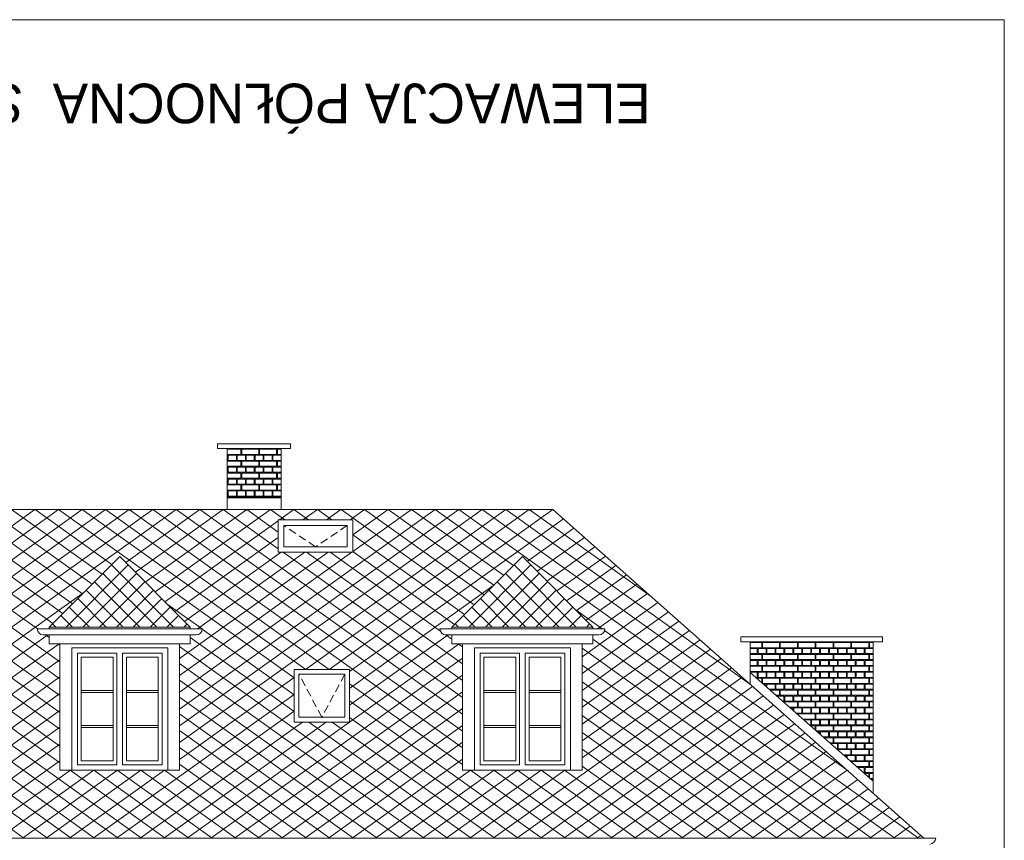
# Model space of a CAD drawing. Extents: x -394022 to -71759, y -12022 to 18278.
# Tile 23 of 91: x -278966 to -266544, y 7930 to 18278. Entities that reach past the tile are written whole.
import ezdxf

# ---------------------------------------------------------------- set-up
doc = ezdxf.new("R2010")
doc.units = 0
doc.header["$MEASUREMENT"] = 0
doc.linetypes.add('Krawędzie ukryte', pattern=[150, 100, -50])
doc.layers.add('Arch kolorystyka_Nr_Pióra__114', color=7, linetype='Continuous', lineweight=13, true_color=0xf1d696)
doc.layers.add('arch wypelnienia_Nr_Pióra__2', color=7, linetype='Continuous', lineweight=13, true_color=0x7f7f7f)
for name, color, linetype, lineweight in [('Arch opisy_Nr_Pióra__1', 7, 'Continuous', 25), ('ARCH TABELA_Nr_Pióra__21', 7, 'Continuous', 13), ('INWENT DACH_Nr_Pióra__21', 7, 'Continuous', 13), ('Inwent kominy_Nr_Pióra__21', 7, 'Continuous', 13), ('INWENT ODWODNIENIE_Nr_Pióra__5', 7, 'Continuous', 13), ('INWENT. OKNA_Nr_Pióra__21', 7, 'Continuous', 13), ('INWENT. OKNA_Nr_Pióra__5', 7, 'Continuous', 13), ('INWENT.ŚCIANY_Nr_Pióra__21', 7, 'Continuous', 13)]:
    doc.layers.add(name, color=color, linetype=linetype, lineweight=lineweight)
doc.styles.add('GENERATED_STYLE_4', font='txt')

# ---------------------------------------------------------------- blocks, each defined once
blk = doc.blocks.new('*X18')
at = {"layer": 'Arch kolorystyka_Nr_Pióra__114', "linetype": 'Continuous'}
for p, q in [((-269749, 10424), (-269605, 10424)), ((-269605, 10359), (-269749, 10359)), ((-269661, 10349), (-269749, 10349)), ((-269661, 10349), (-269661, 10284)), ((-269549, 10349), (-269651, 10349)), ((-269651, 10349), (-269651, 10284)), ((-269605, 10359), (-269605, 10424)), ((-269595, 10359), (-269595, 10424)), ((-269595, 10424), (-269380, 10424)), ((-269380, 10359), (-269595, 10359)), ((-269549, 10349), (-269549, 10284)), ((-269436, 10349), (-269539, 10349)), ((-269539, 10349), (-269539, 10284)), ((-269436, 10349), (-269436, 10284)), ((-269324, 10349), (-269426, 10349)), ((-269426, 10349), (-269426, 10284)), ((-269380, 10359), (-269380, 10424)), ((-269370, 10359), (-269370, 10424)), ((-269370, 10424), (-269155, 10424)), ((-269155, 10359), (-269370, 10359)), ((-269324, 10349), (-269324, 10284)), ((-269211, 10349), (-269314, 10349)), ((-269314, 10349), (-269314, 10284)), ((-269211, 10349), (-269211, 10284)), ((-269099, 10349), (-269201, 10349)), ((-269201, 10349), (-269201, 10284)), ((-269155, 10359), (-269155, 10424)), ((-269145, 10359), (-269145, 10424)), ((-269145, 10424), (-268930, 10424)), ((-268930, 10359), (-269145, 10359)), ((-269099, 10349), (-269099, 10284)), ((-268986, 10349), (-269089, 10349)), ((-269089, 10349), (-269089, 10284)), ((-268986, 10349), (-268986, 10284)), ((-268874, 10349), (-268976, 10349)), ((-268976, 10349), (-268976, 10284)), ((-268930, 10359), (-268930, 10424)), ((-268920, 10359), (-268920, 10424)), ((-268920, 10424), (-268705, 10424)), ((-268705, 10359), (-268920, 10359)), ((-268874, 10349), (-268874, 10284)), ((-268761, 10349), (-268864, 10349)), ((-268864, 10349), (-268864, 10284)), ((-268761, 10349), (-268761, 10284)), ((-268649, 10349), (-268751, 10349)), ((-268751, 10349), (-268751, 10284)), ((-268705, 10359), (-268705, 10424)), ((-268695, 10359), (-268695, 10424)), ((-268695, 10424), (-268480, 10424)), ((-268480, 10359), (-268695, 10359)), ((-268649, 10349), (-268649, 10284)), ((-268536, 10349), (-268639, 10349)), ((-268639, 10349), (-268639, 10284)), ((-268536, 10349), (-268536, 10284)), ((-268424, 10349), (-268526, 10349)), ((-268526, 10349), (-268526, 10284)), ((-268480, 10359), (-268480, 10424)), ((-268470, 10359), (-268470, 10424)), ((-268470, 10424), (-268255, 10424)), ((-268255, 10359), (-268470, 10359)), ((-268424, 10349), (-268424, 10284)), ((-268311, 10349), (-268414, 10349)), ((-268414, 10349), (-268414, 10284)), ((-268311, 10349), (-268311, 10284)), ((-268199, 10349), (-268301, 10349)), ((-268301, 10349), (-268301, 10284)), ((-268255, 10359), (-268255, 10424)), ((-268245, 10359), (-268245, 10424)), ((-268245, 10424), (-268199, 10424)), ((-268199, 10359), (-268245, 10359)), ((-268199, 10349), (-268199, 10284)), ((-269661, 10284), (-269749, 10284)), ((-269749, 10274), (-269605, 10274)), ((-269605, 10209), (-269749, 10209)), ((-269661, 10199), (-269749, 10199)), ((-269661, 10199), (-269661, 10134)), ((-269549, 10284), (-269651, 10284)), ((-269549, 10199), (-269651, 10199)), ((-269651, 10199), (-269651, 10134)), ((-269605, 10209), (-269605, 10274)), ((-269595, 10209), (-269595, 10274)), ((-269595, 10274), (-269380, 10274)), ((-269380, 10209), (-269595, 10209)), ((-269549, 10199), (-269549, 10134)), ((-269436, 10284), (-269539, 10284)), ((-269436, 10199), (-269539, 10199)), ((-269539, 10199), (-269539, 10134)), ((-269436, 10199), (-269436, 10134)), ((-269324, 10284), (-269426, 10284)), ((-269324, 10199), (-269426, 10199)), ((-269426, 10199), (-269426, 10134)), ((-269380, 10209), (-269380, 10274)), ((-269370, 10209), (-269370, 10274)), ((-269370, 10274), (-269155, 10274)), ((-269155, 10209), (-269370, 10209)), ((-269324, 10199), (-269324, 10134)), ((-269211, 10284), (-269314, 10284)), ((-269211, 10199), (-269314, 10199)), ((-269314, 10199), (-269314, 10134)), ((-269211, 10199), (-269211, 10134)), ((-269099, 10284), (-269201, 10284)), ((-269099, 10199), (-269201, 10199)), ((-269201, 10199), (-269201, 10134)), ((-269155, 10209), (-269155, 10274)), ((-269145, 10209), (-269145, 10274)), ((-269145, 10274), (-268930, 10274)), ((-268930, 10209), (-269145, 10209)), ((-269099, 10199), (-269099, 10134)), ((-268986, 10284), (-269089, 10284)), ((-268986, 10199), (-269089, 10199)), ((-269089, 10199), (-269089, 10134)), ((-268986, 10199), (-268986, 10134)), ((-268874, 10284), (-268976, 10284)), ((-268874, 10199), (-268976, 10199)), ((-268976, 10199), (-268976, 10134)), ((-268930, 10209), (-268930, 10274)), ((-268920, 10209), (-268920, 10274)), ((-268920, 10274), (-268705, 10274)), ((-268705, 10209), (-268920, 10209)), ((-268874, 10199), (-268874, 10134)), ((-268761, 10284), (-268864, 10284)), ((-268761, 10199), (-268864, 10199)), ((-268864, 10199), (-268864, 10134)), ((-268761, 10199), (-268761, 10134)), ((-268649, 10284), (-268751, 10284)), ((-268649, 10199), (-268751, 10199)), ((-268751, 10199), (-268751, 10134)), ((-268705, 10209), (-268705, 10274)), ((-268695, 10209), (-268695, 10274)), ((-268695, 10274), (-268480, 10274)), ((-268480, 10209), (-268695, 10209)), ((-268649, 10199), (-268649, 10134)), ((-268536, 10284), (-268639, 10284)), ((-268536, 10199), (-268639, 10199)), ((-268639, 10199), (-268639, 10134)), ((-268536, 10199), (-268536, 10134)), ((-268424, 10284), (-268526, 10284)), ((-268424, 10199), (-268526, 10199)), ((-268526, 10199), (-268526, 10134)), ((-268480, 10209), (-268480, 10274)), ((-268470, 10209), (-268470, 10274)), ((-268470, 10274), (-268255, 10274)), ((-268255, 10209), (-268470, 10209)), ((-268424, 10199), (-268424, 10134)), ((-268311, 10284), (-268414, 10284)), ((-268311, 10199), (-268414, 10199)), ((-268414, 10199), (-268414, 10134)), ((-268311, 10199), (-268311, 10134)), ((-268199, 10284), (-268301, 10284)), ((-268199, 10199), (-268301, 10199)), ((-268301, 10199), (-268301, 10134)), ((-268255, 10209), (-268255, 10274)), ((-268245, 10209), (-268245, 10274)), ((-268245, 10274), (-268199, 10274)), ((-268199, 10209), (-268245, 10209)), ((-268199, 10199), (-268199, 10134)), ((-269661, 10134), (-269749, 10134)), ((-269749, 10124), (-269605, 10124)), ((-269549, 10134), (-269651, 10134)), ((-269605, 10059), (-269605, 10124)), ((-269595, 10059), (-269595, 10124)), ((-269595, 10124), (-269380, 10124)), ((-269436, 10134), (-269539, 10134)), ((-269324, 10134), (-269426, 10134)), ((-269380, 10059), (-269380, 10124)), ((-269370, 10059), (-269370, 10124)), ((-269370, 10124), (-269155, 10124)), ((-269211, 10134), (-269314, 10134)), ((-269099, 10134), (-269201, 10134)), ((-269155, 10059), (-269155, 10124)), ((-269145, 10059), (-269145, 10124)), ((-269145, 10124), (-268930, 10124)), ((-268986, 10134), (-269089, 10134)), ((-268874, 10134), (-268976, 10134)), ((-268930, 10059), (-268930, 10124)), ((-268920, 10059), (-268920, 10124)), ((-268920, 10124), (-268705, 10124)), ((-268761, 10134), (-268864, 10134)), ((-268649, 10134), (-268751, 10134)), ((-268705, 10059), (-268705, 10124)), ((-268695, 10059), (-268695, 10124)), ((-268695, 10124), (-268480, 10124)), ((-268536, 10134), (-268639, 10134)), ((-268424, 10134), (-268526, 10134)), ((-268480, 10059), (-268480, 10124)), ((-268470, 10059), (-268470, 10124)), ((-268470, 10124), (-268255, 10124)), ((-268311, 10134), (-268414, 10134)), ((-268199, 10134), (-268301, 10134)), ((-268255, 10059), (-268255, 10124)), ((-268245, 10059), (-268245, 10124)), ((-268245, 10124), (-268199, 10124)), ((-269605, 10059), (-269749, 10059)), ((-269661, 10049), (-269749, 10049)), ((-269661, 9984), (-269679, 9984)), ((-269668, 9974), (-269605, 9974)), ((-269661, 10049), (-269661, 9984)), ((-269549, 10049), (-269651, 10049)), ((-269651, 10049), (-269651, 9984)), ((-269549, 9984), (-269651, 9984)), ((-269605, 9919), (-269605, 9974)), ((-269380, 10059), (-269595, 10059)), ((-269595, 9910), (-269595, 9974)), ((-269595, 9974), (-269380, 9974)), ((-269549, 10049), (-269549, 9984)), ((-269436, 10049), (-269539, 10049)), ((-269539, 10049), (-269539, 9984)), ((-269436, 9984), (-269539, 9984)), ((-269436, 10049), (-269436, 9984)), ((-269324, 10049), (-269426, 10049)), ((-269426, 10049), (-269426, 9984)), ((-269324, 9984), (-269426, 9984)), ((-269380, 9909), (-269380, 9974)), ((-269155, 10059), (-269370, 10059)), ((-269370, 9909), (-269370, 9974)), ((-269370, 9974), (-269155, 9974)), ((-269324, 10049), (-269324, 9984)), ((-269211, 10049), (-269314, 10049)), ((-269314, 10049), (-269314, 9984)), ((-269211, 9984), (-269314, 9984)), ((-269211, 10049), (-269211, 9984)), ((-269099, 10049), (-269201, 10049)), ((-269201, 10049), (-269201, 9984)), ((-269099, 9984), (-269201, 9984)), ((-269155, 9909), (-269155, 9974)), ((-268930, 10059), (-269145, 10059)), ((-269145, 9909), (-269145, 9974)), ((-269145, 9974), (-268930, 9974)), ((-269099, 10049), (-269099, 9984)), ((-268986, 10049), (-269089, 10049)), ((-269089, 10049), (-269089, 9984)), ((-268986, 9984), (-269089, 9984)), ((-268986, 10049), (-268986, 9984)), ((-268874, 10049), (-268976, 10049)), ((-268976, 10049), (-268976, 9984)), ((-268874, 9984), (-268976, 9984)), ((-268930, 9909), (-268930, 9974)), ((-268705, 10059), (-268920, 10059)), ((-268920, 9909), (-268920, 9974)), ((-268920, 9974), (-268705, 9974)), ((-268874, 10049), (-268874, 9984)), ((-268761, 10049), (-268864, 10049)), ((-268864, 10049), (-268864, 9984)), ((-268761, 9984), (-268864, 9984)), ((-268761, 10049), (-268761, 9984)), ((-268649, 10049), (-268751, 10049)), ((-268751, 10049), (-268751, 9984)), ((-268649, 9984), (-268751, 9984)), ((-268705, 9909), (-268705, 9974)), ((-268480, 10059), (-268695, 10059)), ((-268695, 9909), (-268695, 9974)), ((-268695, 9974), (-268480, 9974)), ((-268649, 10049), (-268649, 9984)), ((-268536, 10049), (-268639, 10049)), ((-268639, 10049), (-268639, 9984)), ((-268536, 9984), (-268639, 9984)), ((-268536, 10049), (-268536, 9984)), ((-268424, 10049), (-268526, 10049)), ((-268526, 10049), (-268526, 9984)), ((-268424, 9984), (-268526, 9984)), ((-268480, 9909), (-268480, 9974)), ((-268255, 10059), (-268470, 10059)), ((-268470, 9909), (-268470, 9974)), ((-268470, 9974), (-268255, 9974)), ((-268424, 10049), (-268424, 9984)), ((-268311, 10049), (-268414, 10049)), ((-268414, 10049), (-268414, 9984)), ((-268311, 9984), (-268414, 9984)), ((-268311, 10049), (-268311, 9984)), ((-268199, 10049), (-268301, 10049)), ((-268301, 10049), (-268301, 9984)), ((-268199, 9984), (-268301, 9984)), ((-268255, 9909), (-268255, 9974)), ((-268199, 10059), (-268245, 10059)), ((-268245, 9909), (-268245, 9974)), ((-268245, 9974), (-268199, 9974)), ((-268199, 10049), (-268199, 9984)), ((-269380, 9909), (-269594, 9909)), ((-269549, 9899), (-269583, 9899)), ((-269549, 9899), (-269549, 9869)), ((-269436, 9899), (-269539, 9899)), ((-269539, 9899), (-269539, 9860)), ((-269436, 9834), (-269509, 9834)), ((-269498, 9824), (-269380, 9824)), ((-269436, 9899), (-269436, 9834)), ((-269324, 9899), (-269426, 9899)), ((-269426, 9899), (-269426, 9834)), ((-269324, 9834), (-269426, 9834)), ((-269380, 9759), (-269380, 9824)), ((-269155, 9909), (-269370, 9909)), ((-269370, 9759), (-269370, 9824)), ((-269370, 9824), (-269155, 9824)), ((-269324, 9899), (-269324, 9834)), ((-269211, 9899), (-269314, 9899)), ((-269314, 9899), (-269314, 9834)), ((-269211, 9834), (-269314, 9834)), ((-269211, 9899), (-269211, 9834)), ((-269099, 9899), (-269201, 9899)), ((-269201, 9899), (-269201, 9834)), ((-269099, 9834), (-269201, 9834)), ((-269155, 9759), (-269155, 9824)), ((-268930, 9909), (-269145, 9909)), ((-269145, 9759), (-269145, 9824)), ((-269145, 9824), (-268930, 9824)), ((-269099, 9899), (-269099, 9834)), ((-268986, 9899), (-269089, 9899)), ((-269089, 9899), (-269089, 9834)), ((-268986, 9834), (-269089, 9834)), ((-268986, 9899), (-268986, 9834)), ((-268874, 9899), (-268976, 9899)), ((-268976, 9899), (-268976, 9834)), ((-268874, 9834), (-268976, 9834)), ((-268930, 9759), (-268930, 9824)), ((-268705, 9909), (-268920, 9909)), ((-268920, 9759), (-268920, 9824)), ((-268920, 9824), (-268705, 9824)), ((-268874, 9899), (-268874, 9834)), ((-268761, 9899), (-268864, 9899)), ((-268864, 9899), (-268864, 9834)), ((-268761, 9834), (-268864, 9834)), ((-268761, 9899), (-268761, 9834)), ((-268649, 9899), (-268751, 9899)), ((-268751, 9899), (-268751, 9834)), ((-268649, 9834), (-268751, 9834)), ((-268705, 9759), (-268705, 9824)), ((-268480, 9909), (-268695, 9909)), ((-268695, 9759), (-268695, 9824)), ((-268695, 9824), (-268480, 9824)), ((-268649, 9899), (-268649, 9834)), ((-268536, 9899), (-268639, 9899)), ((-268639, 9899), (-268639, 9834)), ((-268536, 9834), (-268639, 9834)), ((-268536, 9899), (-268536, 9834)), ((-268424, 9899), (-268526, 9899)), ((-268526, 9899), (-268526, 9834)), ((-268424, 9834), (-268526, 9834)), ((-268480, 9759), (-268480, 9824)), ((-268255, 9909), (-268470, 9909)), ((-268470, 9759), (-268470, 9824)), ((-268470, 9824), (-268255, 9824)), ((-268424, 9899), (-268424, 9834)), ((-268311, 9899), (-268414, 9899)), ((-268414, 9899), (-268414, 9834)), ((-268311, 9834), (-268414, 9834)), ((-268311, 9899), (-268311, 9834)), ((-268199, 9899), (-268301, 9899)), ((-268301, 9899), (-268301, 9834)), ((-268199, 9834), (-268301, 9834)), ((-268255, 9759), (-268255, 9824)), ((-268199, 9909), (-268245, 9909)), ((-268245, 9759), (-268245, 9824)), ((-268245, 9824), (-268199, 9824)), ((-268199, 9899), (-268199, 9834)), ((-269380, 9759), (-269425, 9759)), ((-269324, 9749), (-269413, 9749)), ((-269155, 9759), (-269370, 9759)), ((-269324, 9749), (-269324, 9684)), ((-269211, 9749), (-269314, 9749)), ((-269314, 9749), (-269314, 9684)), ((-269211, 9749), (-269211, 9684)), ((-269099, 9749), (-269201, 9749)), ((-269201, 9749), (-269201, 9684)), ((-268930, 9759), (-269145, 9759)), ((-269099, 9749), (-269099, 9684)), ((-268986, 9749), (-269089, 9749)), ((-269089, 9749), (-269089, 9684)), ((-268986, 9749), (-268986, 9684)), ((-268874, 9749), (-268976, 9749)), ((-268976, 9749), (-268976, 9684)), ((-268705, 9759), (-268920, 9759)), ((-268874, 9749), (-268874, 9684)), ((-268761, 9749), (-268864, 9749)), ((-268864, 9749), (-268864, 9684)), ((-268761, 9749), (-268761, 9684)), ((-268649, 9749), (-268751, 9749)), ((-268751, 9749), (-268751, 9684)), ((-268480, 9759), (-268695, 9759)), ((-268649, 9749), (-268649, 9684)), ((-268536, 9749), (-268639, 9749)), ((-268639, 9749), (-268639, 9684)), ((-268536, 9749), (-268536, 9684)), ((-268424, 9749), (-268526, 9749)), ((-268526, 9749), (-268526, 9684)), ((-268255, 9759), (-268470, 9759)), ((-268424, 9749), (-268424, 9684)), ((-268311, 9749), (-268414, 9749)), ((-268414, 9749), (-268414, 9684)), ((-268311, 9749), (-268311, 9684)), ((-268199, 9749), (-268301, 9749)), ((-268301, 9749), (-268301, 9684)), ((-268199, 9759), (-268245, 9759)), ((-268199, 9749), (-268199, 9684)), ((-269324, 9684), (-269340, 9684)), ((-269329, 9674), (-269155, 9674)), ((-269211, 9684), (-269314, 9684)), ((-269155, 9609), (-269255, 9609)), ((-269211, 9599), (-269244, 9599)), ((-269211, 9599), (-269211, 9570)), ((-269099, 9684), (-269201, 9684)), ((-269099, 9599), (-269201, 9599)), ((-269201, 9599), (-269201, 9561)), ((-269155, 9609), (-269155, 9674)), ((-269145, 9609), (-269145, 9674)), ((-269145, 9674), (-268930, 9674)), ((-268930, 9609), (-269145, 9609)), ((-269099, 9599), (-269099, 9534)), ((-268986, 9684), (-269089, 9684)), ((-268986, 9599), (-269089, 9599)), ((-269089, 9599), (-269089, 9534)), ((-268986, 9599), (-268986, 9534)), ((-268874, 9684), (-268976, 9684)), ((-268874, 9599), (-268976, 9599)), ((-268976, 9599), (-268976, 9534)), ((-268930, 9609), (-268930, 9674)), ((-268920, 9609), (-268920, 9674)), ((-268920, 9674), (-268705, 9674)), ((-268705, 9609), (-268920, 9609)), ((-268874, 9599), (-268874, 9534)), ((-268761, 9684), (-268864, 9684)), ((-268761, 9599), (-268864, 9599)), ((-268864, 9599), (-268864, 9534)), ((-268761, 9599), (-268761, 9534)), ((-268649, 9684), (-268751, 9684)), ((-268649, 9599), (-268751, 9599)), ((-268751, 9599), (-268751, 9534)), ((-268705, 9609), (-268705, 9674)), ((-268695, 9609), (-268695, 9674)), ((-268695, 9674), (-268480, 9674)), ((-268480, 9609), (-268695, 9609)), ((-268649, 9599), (-268649, 9534)), ((-268536, 9684), (-268639, 9684)), ((-268536, 9599), (-268639, 9599)), ((-268639, 9599), (-268639, 9534)), ((-268536, 9599), (-268536, 9534)), ((-268424, 9684), (-268526, 9684)), ((-268424, 9599), (-268526, 9599)), ((-268526, 9599), (-268526, 9534)), ((-268480, 9609), (-268480, 9674)), ((-268470, 9609), (-268470, 9674)), ((-268470, 9674), (-268255, 9674)), ((-268255, 9609), (-268470, 9609)), ((-268424, 9599), (-268424, 9534)), ((-268311, 9684), (-268414, 9684)), ((-268311, 9599), (-268414, 9599)), ((-268414, 9599), (-268414, 9534)), ((-268311, 9599), (-268311, 9534)), ((-268199, 9684), (-268301, 9684)), ((-268199, 9599), (-268301, 9599)), ((-268301, 9599), (-268301, 9534)), ((-268255, 9609), (-268255, 9674)), ((-268245, 9609), (-268245, 9674)), ((-268245, 9674), (-268199, 9674)), ((-268199, 9609), (-268245, 9609)), ((-268199, 9599), (-268199, 9534)), ((-269099, 9534), (-269170, 9534)), ((-269159, 9524), (-269155, 9524)), ((-269155, 9520), (-269155, 9524)), ((-269145, 9512), (-269145, 9524)), ((-269145, 9524), (-268930, 9524)), ((-268986, 9534), (-269089, 9534)), ((-268930, 9459), (-269086, 9459)), ((-268986, 9449), (-269074, 9449)), ((-268986, 9449), (-268986, 9384)), ((-268874, 9534), (-268976, 9534)), ((-268874, 9449), (-268976, 9449)), ((-268976, 9449), (-268976, 9384)), ((-268930, 9459), (-268930, 9524)), ((-268920, 9459), (-268920, 9524)), ((-268920, 9524), (-268705, 9524)), ((-268705, 9459), (-268920, 9459)), ((-268874, 9449), (-268874, 9384)), ((-268761, 9534), (-268864, 9534)), ((-268761, 9449), (-268864, 9449)), ((-268864, 9449), (-268864, 9384)), ((-268761, 9449), (-268761, 9384)), ((-268649, 9534), (-268751, 9534)), ((-268649, 9449), (-268751, 9449)), ((-268751, 9449), (-268751, 9384)), ((-268705, 9459), (-268705, 9524)), ((-268695, 9459), (-268695, 9524)), ((-268695, 9524), (-268480, 9524)), ((-268480, 9459), (-268695, 9459)), ((-268649, 9449), (-268649, 9384)), ((-268536, 9534), (-268639, 9534)), ((-268536, 9449), (-268639, 9449)), ((-268639, 9449), (-268639, 9384)), ((-268536, 9449), (-268536, 9384)), ((-268424, 9534), (-268526, 9534)), ((-268424, 9449), (-268526, 9449)), ((-268526, 9449), (-268526, 9384)), ((-268480, 9459), (-268480, 9524)), ((-268470, 9459), (-268470, 9524)), ((-268470, 9524), (-268255, 9524)), ((-268255, 9459), (-268470, 9459)), ((-268424, 9449), (-268424, 9384)), ((-268311, 9534), (-268414, 9534)), ((-268311, 9449), (-268414, 9449)), ((-268414, 9449), (-268414, 9384)), ((-268311, 9449), (-268311, 9384)), ((-268199, 9534), (-268301, 9534)), ((-268199, 9449), (-268301, 9449)), ((-268301, 9449), (-268301, 9384)), ((-268255, 9459), (-268255, 9524)), ((-268245, 9459), (-268245, 9524)), ((-268245, 9524), (-268199, 9524)), ((-268199, 9459), (-268245, 9459)), ((-268199, 9449), (-268199, 9384)), ((-268986, 9384), (-269001, 9384)), ((-268990, 9374), (-268930, 9374)), ((-268874, 9384), (-268976, 9384)), ((-268930, 9321), (-268930, 9374)), ((-268920, 9312), (-268920, 9374)), ((-268920, 9374), (-268705, 9374)), ((-268761, 9384), (-268864, 9384)), ((-268649, 9384), (-268751, 9384)), ((-268705, 9309), (-268705, 9374)), ((-268695, 9309), (-268695, 9374)), ((-268695, 9374), (-268480, 9374)), ((-268536, 9384), (-268639, 9384)), ((-268424, 9384), (-268526, 9384)), ((-268480, 9309), (-268480, 9374)), ((-268470, 9309), (-268470, 9374)), ((-268470, 9374), (-268255, 9374)), ((-268311, 9384), (-268414, 9384)), ((-268199, 9384), (-268301, 9384)), ((-268255, 9309), (-268255, 9374)), ((-268245, 9309), (-268245, 9374)), ((-268245, 9374), (-268199, 9374)), ((-268705, 9309), (-268916, 9309)), ((-268874, 9299), (-268905, 9299)), ((-268874, 9299), (-268874, 9271)), ((-268761, 9299), (-268864, 9299)), ((-268864, 9299), (-268864, 9263)), ((-268761, 9234), (-268831, 9234)), ((-268820, 9224), (-268705, 9224)), ((-268761, 9299), (-268761, 9234)), ((-268649, 9299), (-268751, 9299)), ((-268751, 9299), (-268751, 9234)), ((-268649, 9234), (-268751, 9234)), ((-268705, 9159), (-268705, 9224)), ((-268480, 9309), (-268695, 9309)), ((-268695, 9159), (-268695, 9224)), ((-268695, 9224), (-268480, 9224)), ((-268649, 9299), (-268649, 9234)), ((-268536, 9299), (-268639, 9299)), ((-268639, 9299), (-268639, 9234)), ((-268536, 9234), (-268639, 9234)), ((-268536, 9299), (-268536, 9234)), ((-268424, 9299), (-268526, 9299)), ((-268526, 9299), (-268526, 9234)), ((-268424, 9234), (-268526, 9234)), ((-268480, 9159), (-268480, 9224)), ((-268255, 9309), (-268470, 9309)), ((-268470, 9159), (-268470, 9224)), ((-268470, 9224), (-268255, 9224)), ((-268424, 9299), (-268424, 9234)), ((-268311, 9299), (-268414, 9299)), ((-268414, 9299), (-268414, 9234)), ((-268311, 9234), (-268414, 9234)), ((-268311, 9299), (-268311, 9234)), ((-268199, 9299), (-268301, 9299)), ((-268301, 9299), (-268301, 9234)), ((-268199, 9234), (-268301, 9234)), ((-268255, 9159), (-268255, 9224)), ((-268199, 9309), (-268245, 9309)), ((-268245, 9159), (-268245, 9224)), ((-268245, 9224), (-268199, 9224)), ((-268199, 9299), (-268199, 9234)), ((-268705, 9159), (-268747, 9159)), ((-268649, 9149), (-268735, 9149)), ((-268480, 9159), (-268695, 9159)), ((-268649, 9084), (-268662, 9084)), ((-268651, 9074), (-268480, 9074)), ((-268649, 9149), (-268649, 9084)), ((-268536, 9149), (-268639, 9149)), ((-268639, 9149), (-268639, 9084)), ((-268536, 9084), (-268639, 9084)), ((-268536, 9149), (-268536, 9084)), ((-268424, 9149), (-268526, 9149)), ((-268526, 9149), (-268526, 9084)), ((-268424, 9084), (-268526, 9084)), ((-268480, 9009), (-268480, 9074)), ((-268255, 9159), (-268470, 9159)), ((-268470, 9009), (-268470, 9074)), ((-268470, 9074), (-268255, 9074)), ((-268424, 9149), (-268424, 9084)), ((-268311, 9149), (-268414, 9149)), ((-268414, 9149), (-268414, 9084)), ((-268311, 9084), (-268414, 9084)), ((-268311, 9149), (-268311, 9084)), ((-268199, 9149), (-268301, 9149)), ((-268301, 9149), (-268301, 9084)), ((-268199, 9084), (-268301, 9084)), ((-268255, 9009), (-268255, 9074)), ((-268199, 9159), (-268245, 9159)), ((-268245, 9009), (-268245, 9074)), ((-268245, 9074), (-268199, 9074)), ((-268480, 9009), (-268577, 9009)), ((-268536, 8999), (-268566, 8999)), ((-268536, 8999), (-268536, 8973)), ((-268424, 8999), (-268526, 8999)), ((-268526, 8999), (-268526, 8964)), ((-268255, 9009), (-268470, 9009)), ((-268424, 8999), (-268424, 8934)), ((-268311, 8999), (-268414, 8999)), ((-268414, 8999), (-268414, 8934)), ((-268311, 8999), (-268311, 8934)), ((-268199, 8999), (-268301, 8999)), ((-268301, 8999), (-268301, 8934)), ((-268199, 9009), (-268245, 9009)), ((-268424, 8934), (-268492, 8934)), ((-268481, 8924), (-268480, 8924)), ((-268480, 8923), (-268480, 8924)), ((-268470, 8914), (-268470, 8924)), ((-268470, 8924), (-268255, 8924)), ((-268311, 8934), (-268414, 8934)), ((-268255, 8859), (-268408, 8859)), ((-268311, 8849), (-268396, 8849)), ((-268311, 8849), (-268311, 8784)), ((-268199, 8934), (-268301, 8934)), ((-268199, 8849), (-268301, 8849)), ((-268301, 8849), (-268301, 8784)), ((-268255, 8859), (-268255, 8924)), ((-268245, 8859), (-268245, 8924)), ((-268245, 8924), (-268199, 8924)), ((-268199, 8859), (-268245, 8859)), ((-268311, 8784), (-268323, 8784)), ((-268312, 8774), (-268255, 8774)), ((-268199, 8784), (-268301, 8784)), ((-268255, 8724), (-268255, 8774)), ((-268245, 8715), (-268245, 8774)), ((-268245, 8774), (-268199, 8774)), ((-268199, 8709), (-268238, 8709)), ((-268199, 8699), (-268227, 8699))]:
    blk.add_line(p, q, dxfattribs=at)
blk = doc.blocks.new('Wypełnienie_9')
at = {"layer": 'Arch kolorystyka_Nr_Pióra__114', "linetype": 'Continuous'}
blk.add_blockref('*X18', (0, 0), dxfattribs=at)
blk = doc.blocks.new('*X20')
at = {"layer": 'Arch kolorystyka_Nr_Pióra__114', "linetype": 'Continuous'}
for p, q in [((-276349, 12861), (-276175, 12861)), ((-276175, 12796), (-276349, 12796)), ((-276175, 12796), (-276175, 12861)), ((-276165, 12796), (-276165, 12861)), ((-276165, 12861), (-275950, 12861)), ((-275950, 12796), (-276165, 12796)), ((-275950, 12796), (-275950, 12861)), ((-275940, 12796), (-275940, 12861)), ((-275940, 12861), (-275725, 12861)), ((-275725, 12796), (-275940, 12796)), ((-275725, 12796), (-275725, 12861)), ((-275715, 12796), (-275715, 12861)), ((-275715, 12861), (-275669, 12861)), ((-275669, 12796), (-275715, 12796)), ((-276344, 12786), (-276349, 12786)), ((-276344, 12721), (-276349, 12721)), ((-276349, 12711), (-276175, 12711)), ((-276344, 12786), (-276344, 12721)), ((-276231, 12786), (-276334, 12786)), ((-276334, 12786), (-276334, 12721)), ((-276231, 12721), (-276334, 12721)), ((-276231, 12786), (-276231, 12721)), ((-276119, 12786), (-276221, 12786)), ((-276221, 12786), (-276221, 12721)), ((-276119, 12721), (-276221, 12721)), ((-276175, 12646), (-276175, 12711)), ((-276165, 12646), (-276165, 12711)), ((-276165, 12711), (-275950, 12711)), ((-276119, 12786), (-276119, 12721)), ((-276006, 12786), (-276109, 12786)), ((-276109, 12786), (-276109, 12721)), ((-276006, 12721), (-276109, 12721)), ((-276006, 12786), (-276006, 12721)), ((-275894, 12786), (-275996, 12786)), ((-275996, 12786), (-275996, 12721)), ((-275894, 12721), (-275996, 12721)), ((-275950, 12646), (-275950, 12711)), ((-275940, 12646), (-275940, 12711)), ((-275940, 12711), (-275725, 12711)), ((-275894, 12786), (-275894, 12721)), ((-275781, 12786), (-275884, 12786)), ((-275884, 12786), (-275884, 12721)), ((-275781, 12721), (-275884, 12721)), ((-275781, 12786), (-275781, 12721)), ((-275669, 12786), (-275771, 12786)), ((-275771, 12786), (-275771, 12721)), ((-275669, 12721), (-275771, 12721)), ((-275725, 12646), (-275725, 12711)), ((-275715, 12646), (-275715, 12711)), ((-275715, 12711), (-275669, 12711)), ((-275669, 12786), (-275669, 12721)), ((-276175, 12646), (-276349, 12646)), ((-276344, 12636), (-276349, 12636)), ((-276344, 12571), (-276349, 12571)), ((-276349, 12561), (-276175, 12561)), ((-276344, 12636), (-276344, 12571)), ((-276231, 12636), (-276334, 12636)), ((-276334, 12636), (-276334, 12571)), ((-276231, 12571), (-276334, 12571)), ((-276231, 12636), (-276231, 12571)), ((-276119, 12636), (-276221, 12636)), ((-276221, 12636), (-276221, 12571)), ((-276119, 12571), (-276221, 12571)), ((-276175, 12496), (-276175, 12561)), ((-275950, 12646), (-276165, 12646)), ((-276165, 12496), (-276165, 12561)), ((-276165, 12561), (-275950, 12561)), ((-276119, 12636), (-276119, 12571)), ((-276006, 12636), (-276109, 12636)), ((-276109, 12636), (-276109, 12571)), ((-276006, 12571), (-276109, 12571)), ((-276006, 12636), (-276006, 12571)), ((-275894, 12636), (-275996, 12636)), ((-275996, 12636), (-275996, 12571)), ((-275894, 12571), (-275996, 12571)), ((-275950, 12496), (-275950, 12561)), ((-275725, 12646), (-275940, 12646)), ((-275940, 12496), (-275940, 12561)), ((-275940, 12561), (-275725, 12561)), ((-275894, 12636), (-275894, 12571)), ((-275781, 12636), (-275884, 12636)), ((-275884, 12636), (-275884, 12571)), ((-275781, 12571), (-275884, 12571)), ((-275781, 12636), (-275781, 12571)), ((-275669, 12636), (-275771, 12636)), ((-275771, 12636), (-275771, 12571)), ((-275669, 12571), (-275771, 12571)), ((-275725, 12496), (-275725, 12561)), ((-275669, 12646), (-275715, 12646)), ((-275715, 12496), (-275715, 12561)), ((-275715, 12561), (-275669, 12561)), ((-275669, 12636), (-275669, 12571)), ((-276175, 12496), (-276349, 12496)), ((-276344, 12486), (-276349, 12486)), ((-276344, 12486), (-276344, 12421)), ((-276231, 12486), (-276334, 12486)), ((-276334, 12486), (-276334, 12421)), ((-276231, 12486), (-276231, 12421)), ((-276119, 12486), (-276221, 12486)), ((-276221, 12486), (-276221, 12421)), ((-275950, 12496), (-276165, 12496)), ((-276119, 12486), (-276119, 12421)), ((-276006, 12486), (-276109, 12486)), ((-276109, 12486), (-276109, 12421)), ((-276006, 12486), (-276006, 12421)), ((-275894, 12486), (-275996, 12486)), ((-275996, 12486), (-275996, 12421)), ((-275725, 12496), (-275940, 12496)), ((-275894, 12486), (-275894, 12421)), ((-275781, 12486), (-275884, 12486)), ((-275884, 12486), (-275884, 12421)), ((-275781, 12486), (-275781, 12421)), ((-275669, 12486), (-275771, 12486)), ((-275771, 12486), (-275771, 12421)), ((-275669, 12496), (-275715, 12496)), ((-275669, 12486), (-275669, 12421)), ((-276344, 12421), (-276349, 12421)), ((-276349, 12411), (-276175, 12411)), ((-276175, 12346), (-276349, 12346)), ((-276344, 12336), (-276349, 12336)), ((-276344, 12336), (-276344, 12271)), ((-276231, 12421), (-276334, 12421)), ((-276231, 12336), (-276334, 12336)), ((-276334, 12336), (-276334, 12271)), ((-276231, 12336), (-276231, 12271)), ((-276119, 12421), (-276221, 12421)), ((-276119, 12336), (-276221, 12336)), ((-276221, 12336), (-276221, 12271)), ((-276175, 12346), (-276175, 12411)), ((-276165, 12346), (-276165, 12411)), ((-276165, 12411), (-275950, 12411)), ((-275950, 12346), (-276165, 12346)), ((-276119, 12336), (-276119, 12271)), ((-276006, 12421), (-276109, 12421)), ((-276006, 12336), (-276109, 12336)), ((-276109, 12336), (-276109, 12271)), ((-276006, 12336), (-276006, 12271)), ((-275894, 12421), (-275996, 12421)), ((-275894, 12336), (-275996, 12336)), ((-275996, 12336), (-275996, 12271)), ((-275950, 12346), (-275950, 12411)), ((-275940, 12346), (-275940, 12411)), ((-275940, 12411), (-275725, 12411)), ((-275725, 12346), (-275940, 12346)), ((-275894, 12336), (-275894, 12271)), ((-275781, 12421), (-275884, 12421)), ((-275781, 12336), (-275884, 12336)), ((-275884, 12336), (-275884, 12271)), ((-275781, 12336), (-275781, 12271)), ((-275669, 12421), (-275771, 12421)), ((-275669, 12336), (-275771, 12336)), ((-275771, 12336), (-275771, 12271)), ((-275725, 12346), (-275725, 12411)), ((-275715, 12346), (-275715, 12411)), ((-275715, 12411), (-275669, 12411)), ((-275669, 12346), (-275715, 12346)), ((-275669, 12336), (-275669, 12271)), ((-276344, 12271), (-276349, 12271)), ((-276349, 12261), (-276175, 12261)), ((-276231, 12271), (-276334, 12271)), ((-276119, 12271), (-276221, 12271)), ((-276175, 12251), (-276175, 12261)), ((-276165, 12251), (-276165, 12261)), ((-276165, 12261), (-275950, 12261)), ((-276006, 12271), (-276109, 12271)), ((-275894, 12271), (-275996, 12271)), ((-275950, 12251), (-275950, 12261)), ((-275940, 12251), (-275940, 12261)), ((-275940, 12261), (-275725, 12261)), ((-275781, 12271), (-275884, 12271)), ((-275669, 12271), (-275771, 12271)), ((-275725, 12251), (-275725, 12261)), ((-275715, 12251), (-275715, 12261)), ((-275715, 12261), (-275669, 12261))]:
    blk.add_line(p, q, dxfattribs=at)
blk = doc.blocks.new('Wypełnienie_10')
at = {"layer": 'Arch kolorystyka_Nr_Pióra__114', "linetype": 'Continuous'}
blk.add_blockref('*X20', (0, 0), dxfattribs=at)

msp = doc.modelspace()

# ---------------------------------------------------------------- hatches: boundary and pattern name
at = {"layer": 'arch wypelnienia_Nr_Pióra__2', "linetype": 'Continuous'}
h = msp.add_hatch(dxfattribs=at)
h.set_pattern_fill('Concrete_Block', color=256, style=0, pattern_type=2)
h.set_pattern_definition([(144.4623, (-272239.67, 12100.65), (148.4924, 106.066), []), (35.5377, (-272239.67, 12100.65), (-148.4924, 106.066), [])])
h.paths.add_polyline_path([(-286638.7, 11508.2), (-286323.7, 11508.2), (-285433.7, 10618.2), (-285433.7, 10594.7), (-285283.7, 10594.7, -0.4118753), (-285358.7, 10520.3), (-285433.7, 10520.3), (-285433.7, 10408.2), (-285568.7, 10408.2), (-285568.7, 9319.1), (-284678.7, 8808.2), (-279188.7, 8808.2), (-279188.7, 8778.2), (-279218.7, 8778.2), (-279218.7, 8708.2), (-279318.7, 8708.2), (-279318.7, 8588.2), (-279418.7, 8588.2), (-279418.7, 8488.2), (-279518.7, 8488.2), (-279518.7, 7957.6), (-267558.7, 7957.6), (-272239.7, 12100.6), (-276348.7, 12100.6), (-286638.7, 12100.6)], flags=0)
h.paths.add_polyline_path([(-286228.7, 11562), (-286228.7, 11970.2), (-285288.7, 11970.2), (-285288.7, 11562)], flags=0)
h.paths.add_polyline_path([(-275503.7, 9421.5), (-275503.7, 10084.7), (-274803.7, 10084.7), (-274803.7, 9421.5)], flags=0)
h.paths.add_polyline_path([(-284788.7, 9421.5), (-284788.7, 10084.7), (-284088.7, 10084.7), (-284088.7, 9421.5)], flags=0)
h.paths.add_polyline_path([(-273663.7, 10594.7), (-273513.7, 10594.7), (-273513.7, 10618.2), (-272623.7, 11508.2), (-271733.7, 10618.2), (-271733.7, 10594.7), (-271583.7, 10594.7, -0.4118753), (-271658.7, 10520.3), (-271733.7, 10520.3), (-271733.7, 10408.2), (-271868.7, 10408.2), (-271868.7, 8813.2), (-273378.7, 8813.2), (-273378.7, 10408.2), (-273513.7, 10408.2), (-273513.7, 10520.3), (-273588.7, 10520.3, -0.4118753)], flags=0)
h.paths.add_polyline_path([(-278668.7, 10520.3, -0.4118753), (-278743.7, 10594.7), (-278593.7, 10594.7), (-278593.7, 10618.2), (-277703.7, 11508.2), (-276813.7, 10618.2), (-276813.7, 10594.7), (-276663.7, 10594.7, -0.4118753), (-276738.7, 10520.3), (-276813.7, 10520.3), (-276813.7, 10408.2), (-276948.7, 10408.2), (-276948.7, 8813.2), (-278458.7, 8813.2), (-278458.7, 10408.2), (-278593.7, 10408.2), (-278593.7, 10520.3)], flags=0)
h.paths.add_polyline_path([(-282828.7, 10520.3, -0.4118753), (-282903.7, 10594.7), (-282753.7, 10594.7), (-282753.7, 10618.2), (-281863.7, 11508.2), (-280973.7, 10618.2), (-280973.7, 10594.7), (-280823.7, 10594.7, -0.4118753), (-280898.7, 10520.3), (-280973.7, 10520.3), (-280973.7, 10408.2), (-281108.7, 10408.2), (-281108.7, 8813.2), (-282618.7, 8813.2), (-282618.7, 10408.2), (-282753.7, 10408.2), (-282753.7, 10520.3)], flags=0)
h.paths.add_polyline_path([(-275703.7, 11562), (-274763.7, 11562), (-274763.7, 11970.2), (-275703.7, 11970.2)], flags=0)
h = msp.add_hatch(dxfattribs=at)
h.set_pattern_fill('Concrete_Block', color=256, style=0, pattern_type=2)
h.set_pattern_definition([(135, (-277703.74, 11508.18), (106.066, 106.066), []), (45, (-277703.74, 11508.18), (-106.066, 106.066), [])])
h.paths.add_polyline_path([(-278593.7, 10618.2), (-277703.7, 11508.2), (-276813.7, 10618.2)], flags=0)
h = msp.add_hatch(dxfattribs=at)
h.set_pattern_fill('Concrete_Block', color=256, style=0, pattern_type=2)
h.set_pattern_definition([(135, (-272623.74, 11508.18), (106.066, 106.066), []), (45, (-272623.74, 11508.18), (-106.066, 106.066), [])])
h.paths.add_polyline_path([(-273513.7, 10618.2), (-272623.7, 11508.2), (-271733.7, 10618.2)], flags=0)

# ---------------------------------------------------------------- linework, layer by layer
at = {"layer": 'ARCH TABELA_Nr_Pióra__21', "linetype": 'Continuous'}
for p, q in [((-323543.7, 18278.4), (-266543.7, 18278.4)), ((-266543.7, 18278.4), (-266543.7, -11421.6))]:
    msp.add_line(p, q, dxfattribs=at)
at = {"layer": 'INWENT DACH_Nr_Pióra__21', "linetype": 'Continuous'}
for p, q in [((-276468.7, 12930.6), (-276468.7, 12870.6)), ((-275548.7, 12930.6), (-276468.7, 12930.6)), ((-275548.7, 12930.6), (-275548.7, 12870.6)), ((-275548.7, 12870.6), (-276468.7, 12870.6)), ((-276348.7, 12870.6), (-276348.7, 12100.6)), ((-275668.7, 12870.6), (-275668.7, 12100.6)), ((-275668.7, 12250.6), (-276348.7, 12250.6)), ((-276348.7, 12100.6), (-286638.7, 12100.6)), ((-275668.7, 12100.6), (-276348.7, 12100.6)), ((-272239.7, 12100.6), (-275668.7, 12100.6)), ((-267558.7, 7957.6), (-272239.7, 12100.6)), ((-278593.7, 10618.2), (-277703.7, 11508.2)), ((-276813.7, 10618.2), (-277703.7, 11508.2)), ((-273513.7, 10618.2), (-272623.7, 11508.2)), ((-271733.7, 10618.2), (-272623.7, 11508.2)), ((-276813.7, 10618.2), (-278593.7, 10618.2)), ((-278593.7, 10594.7), (-278593.7, 10618.2)), ((-276813.7, 10594.7), (-276813.7, 10618.2)), ((-271733.7, 10618.2), (-273513.7, 10618.2)), ((-273513.7, 10594.7), (-273513.7, 10618.2)), ((-271733.7, 10594.7), (-271733.7, 10618.2)), ((-278593.7, 10408.2), (-278593.7, 10520.3)), ((-276813.7, 10408.2), (-276813.7, 10520.3)), ((-273513.7, 10408.2), (-273513.7, 10520.3)), ((-271733.7, 10408.2), (-271733.7, 10520.3)), ((-276813.7, 10408.2), (-278593.7, 10408.2)), ((-271733.7, 10408.2), (-273513.7, 10408.2)), ((-268198.7, 8674), (-269748.7, 10045.9))]:
    msp.add_line(p, q, dxfattribs=at)
at = {"layer": 'Inwent kominy_Nr_Pióra__21', "linetype": 'Continuous'}
for p, q in [((-268078.7, 10494), (-269868.7, 10494)), ((-269868.7, 10434), (-269868.7, 10494)), ((-268078.7, 10434), (-268078.7, 10494)), ((-268078.7, 10434), (-269868.7, 10434)), ((-269748.7, 10434), (-269748.7, 9895.9)), ((-268198.7, 10434), (-268198.7, 8524))]:
    msp.add_line(p, q, dxfattribs=at)
at = {"layer": 'INWENT ODWODNIENIE_Nr_Pióra__5', "linetype": 'Continuous'}
for p, q in [((-276663.7, 10594.7), (-278743.7, 10594.7)), ((-271583.7, 10594.7), (-273663.7, 10594.7)), ((-278668.7, 10520.3), (-276738.7, 10520.3)), ((-273588.7, 10520.3), (-271658.7, 10520.3)), ((-267408.7, 7957.6), (-279518.7, 7957.6))]:
    msp.add_line(p, q, dxfattribs=at)
for centre, start, end in [((-278668.7, 10595.3), 180, 270), ((-276738.7, 10595.3), 270, 359.54221), ((-273588.7, 10595.3), 180, 270), ((-271658.7, 10595.3), 270, 359.54221), ((-267483.7, 7958.2), 270, 359.54221)]:
    msp.add_arc(centre, 75, start, end, dxfattribs=at)
at = {"layer": 'INWENT. OKNA_Nr_Pióra__21', "linetype": 'Continuous'}
for p, q in [((-274763.7, 11970.2), (-275703.7, 11970.2)), ((-275703.7, 11970.2), (-275703.7, 11562)), ((-274763.7, 11562), (-274763.7, 11970.2)), ((-274833.7, 11900.2), (-275633.7, 11900.2)), ((-275633.7, 11900.2), (-275633.7, 11632)), ((-274833.7, 11632), (-274833.7, 11900.2)), ((-275703.7, 11562), (-274763.7, 11562)), ((-274833.7, 11632), (-275633.7, 11632)), ((-278238.7, 8883.2), (-278238.7, 10288.2)), ((-277738.7, 10288.2), (-278238.7, 10288.2)), ((-277788.7, 10238.2), (-278188.7, 10238.2)), ((-278188.7, 8933.2), (-278188.7, 10238.2)), ((-277788.7, 8933.2), (-277788.7, 10238.2)), ((-277738.7, 8883.2), (-277738.7, 10288.2)), ((-277168.7, 10288.2), (-277668.7, 10288.2)), ((-277668.7, 8883.2), (-277668.7, 10288.2)), ((-277218.7, 10238.2), (-277618.7, 10238.2)), ((-277618.7, 8933.2), (-277618.7, 10238.2)), ((-277218.7, 8933.2), (-277218.7, 10238.2)), ((-277168.7, 8883.2), (-277168.7, 10288.2)), ((-273158.7, 8883.2), (-273158.7, 10288.2)), ((-272658.7, 10288.2), (-273158.7, 10288.2)), ((-272708.7, 10238.2), (-273108.7, 10238.2)), ((-273108.7, 8933.2), (-273108.7, 10238.2)), ((-272708.7, 8933.2), (-272708.7, 10238.2)), ((-272658.7, 8883.2), (-272658.7, 10288.2)), ((-272088.7, 10288.2), (-272588.7, 10288.2)), ((-272588.7, 8883.2), (-272588.7, 10288.2)), ((-272138.7, 10238.2), (-272538.7, 10238.2)), ((-272538.7, 8933.2), (-272538.7, 10238.2)), ((-272138.7, 8933.2), (-272138.7, 10238.2)), ((-272088.7, 8883.2), (-272088.7, 10288.2)), ((-275503.7, 10084.7), (-275503.7, 9421.5)), ((-274803.7, 10084.7), (-275503.7, 10084.7)), ((-274803.7, 9421.5), (-274803.7, 10084.7)), ((-274863.7, 10024.7), (-275443.7, 10024.7)), ((-275443.7, 10024.7), (-275443.7, 9481.5)), ((-274863.7, 9481.5), (-274863.7, 10024.7)), ((-277788.7, 9820.6), (-278188.7, 9820.6)), ((-277218.7, 9820.6), (-277618.7, 9820.6)), ((-272708.7, 9820.6), (-273108.7, 9820.6)), ((-272138.7, 9820.6), (-272538.7, 9820.6)), ((-277788.7, 9794.6), (-278188.7, 9794.6)), ((-277218.7, 9794.6), (-277618.7, 9794.6)), ((-272708.7, 9794.6), (-273108.7, 9794.6)), ((-272138.7, 9794.6), (-272538.7, 9794.6)), ((-275443.7, 9481.5), (-274863.7, 9481.5)), ((-277788.7, 9376.8), (-278188.7, 9376.8)), ((-277788.7, 9350.8), (-278188.7, 9350.8)), ((-277218.7, 9376.8), (-277618.7, 9376.8)), ((-277218.7, 9350.8), (-277618.7, 9350.8)), ((-275503.7, 9421.5), (-274803.7, 9421.5)), ((-272708.7, 9376.8), (-273108.7, 9376.8)), ((-272708.7, 9350.8), (-273108.7, 9350.8)), ((-272138.7, 9376.8), (-272538.7, 9376.8)), ((-272138.7, 9350.8), (-272538.7, 9350.8)), ((-277738.7, 8883.2), (-278238.7, 8883.2)), ((-277788.7, 8933.2), (-278188.7, 8933.2)), ((-277168.7, 8883.2), (-277668.7, 8883.2)), ((-277218.7, 8933.2), (-277618.7, 8933.2)), ((-272658.7, 8883.2), (-273158.7, 8883.2)), ((-272708.7, 8933.2), (-273108.7, 8933.2)), ((-272088.7, 8883.2), (-272588.7, 8883.2)), ((-272138.7, 8933.2), (-272538.7, 8933.2))]:
    msp.add_line(p, q, dxfattribs=at)
at = {"layer": 'INWENT. OKNA_Nr_Pióra__21', "linetype": 'Krawędzie ukryte'}
for p, q in [((-275153.7, 9481.5), (-275443.7, 10024.7)), ((-274863.7, 10024.7), (-275153.7, 9481.5))]:
    msp.add_line(p, q, dxfattribs=at)
at = {"layer": 'INWENT. OKNA_Nr_Pióra__5', "linetype": 'Krawędzie ukryte'}
for p, q in [((-275233.7, 11632), (-275633.7, 11900.2)), ((-274833.7, 11900.2), (-275233.7, 11632))]:
    msp.add_line(p, q, dxfattribs=at)
at = {"layer": 'INWENT.ŚCIANY_Nr_Pióra__21', "linetype": 'Continuous'}
for p, q in [((-278458.7, 8813.2), (-278458.7, 10408.2)), ((-277098.7, 10358.2), (-278308.7, 10358.2)), ((-278308.7, 10358.2), (-278308.7, 8813.2)), ((-277098.7, 10358.2), (-277098.7, 8813.2)), ((-276948.7, 10408.2), (-276948.7, 8813.2)), ((-273378.7, 8813.2), (-273378.7, 10408.2)), ((-272018.7, 10358.2), (-273228.7, 10358.2)), ((-273228.7, 10358.2), (-273228.7, 8813.2)), ((-272018.7, 10358.2), (-272018.7, 8813.2)), ((-271868.7, 10408.2), (-271868.7, 8813.2)), ((-276948.7, 8813.2), (-278458.7, 8813.2)), ((-271868.7, 8813.2), (-273378.7, 8813.2))]:
    msp.add_line(p, q, dxfattribs=at)

# ---------------------------------------------------------------- block references
at = {"layer": 'Arch kolorystyka_Nr_Pióra__114', "linetype": 'Continuous'}
for name in ['Wypełnienie_10', 'Wypełnienie_9']:
    msp.add_blockref(name, (0, 0), dxfattribs=at)

# ---------------------------------------------------------------- texts
at = {"layer": 'Arch opisy_Nr_Pióra__1', "linetype": 'Continuous', "insert": (-282935.2, 16972.5), "char_height": 500, "attachment_point": 3, "rotation": 180, "style": 'GENERATED_STYLE_4'}
msp.add_mtext('{ELEWACJA PÓŁNOCNA  SKALA 1:100}', dxfattribs=at)

doc.saveas('drawing.dxf')
